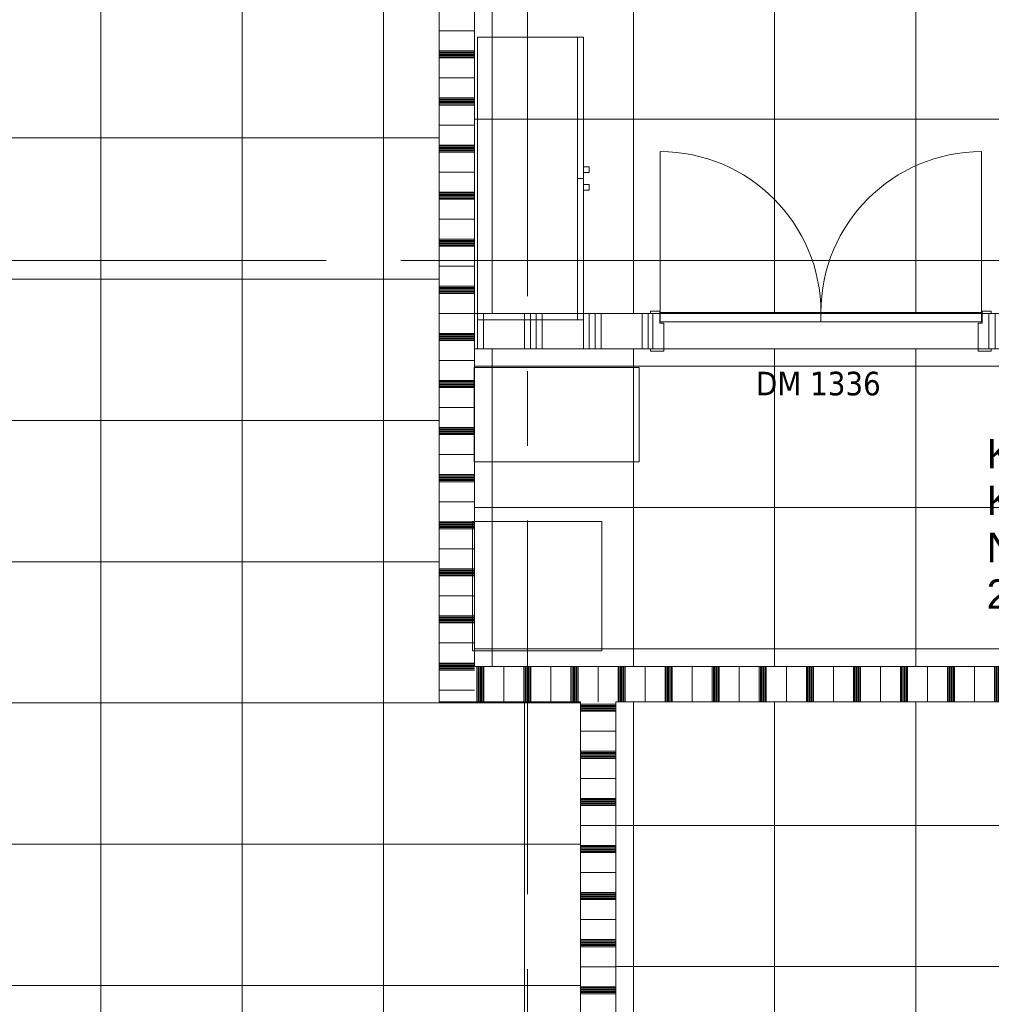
# Model space of a CAD drawing. Header units: millimetres. Extents: x 83969 to 141394, y 139608 to 176267.
# Tile 20 of 40: x 110943 to 115071, y 164541 to 168722. Entities that reach past the tile are written whole.
import ezdxf
from ezdxf.enums import TextEntityAlignment as Align

# ---------------------------------------------------------------- set-up
doc = ezdxf.new("R2010")
doc.units = ezdxf.units.MM
doc.header["$LTSCALE"] = 50
doc.linetypes.add('CENTER', pattern=[50.8, 31.75, -6.35, 6.35, -6.35])
for name, color, linetype in [('00---0--FM-RUIMTENR', 7, 'Continuous'), ('AL68----_BRAND_60 MIN', 92, 'BR60'), ('AT$1A---_BWDTEKST', 7, 'Continuous'), ('AT$1A---_PLAFONDHOOGTE', 7, 'Continuous'), ('AT$1A---_TEKST', 7, 'Continuous'), ('AT$1A---_ZONETEKST', 7, 'Continuous')]:
    doc.layers.add(name, color=color, linetype=linetype)
for name, color, linetype, lineweight in [('AA$1A---_ARCEER', 1, 'Continuous', 18), ('AL$7A---_STRAMIEN', 8, 'CENTER', 9), ('AL22----_BINNENWAND', 7, 'Continuous', 9), ('AL32----_BINNENKOZIJN', 3, 'Continuous', 9), ('AL32----_tekst', 14, 'Continuous', 9), ('AL35----_PLAFONDS', 16, 'Continuous', 9), ('AL72----_INRGEBRUIKSR_OUD', 6, 'Continuous', 9)]:
    doc.layers.add(name, color=color, linetype=linetype, lineweight=lineweight)
doc.styles.add('FM_TEKST', font='arial.ttf')
doc.styles.add('Tahoma', font='tahoma.ttf', dxfattribs={"height": 100})
doc.linetypes.add('BR60', pattern='A,15,-1,["60",Standard,S=2.5,R=0,X=0,Y=-1.25],-4', length=20)

# ---------------------------------------------------------------- blocks, each defined once
blk = doc.blocks.new('A$C624C5264')
at = {"layer": 'AL72----_INRGEBRUIKSR_OUD', "linetype": 'Continuous'}
blk.add_line((27512.9, -7451.8), (27537.9, -7451.8), dxfattribs=at)
for points in [[(27087.9, -8051.8), (27087.9, -6851.8), (27512.9, -6851.8), (27512.9, -8051.8)], [(27512.9, -8051.8), (27537.9, -8051.8), (27537.9, -6851.8), (27512.9, -6851.8)], [(27537.9, -7426.8), (27562.9, -7426.8), (27562.9, -7401.8), (27537.9, -7401.8)], [(27537.9, -7501.8), (27562.9, -7501.8), (27562.9, -7476.8), (27537.9, -7476.8)]]:
    blk.add_lwpolyline(points, close=True, dxfattribs=at)
at = {"layer": 'AL72----_INRGEBRUIKSR_OUD'}
for points in [[(27074.3, -8655.1), (27774.3, -8655.1), (27774.3, -8255.1), (27074.3, -8255.1)], [(27066.8, -9458.5), (27616.8, -9458.5), (27616.8, -8908.5), (27066.8, -8908.5)]]:
    blk.add_lwpolyline(points, close=True, dxfattribs=at)
blk = doc.blocks.new('32_LUMC_MOD_standaard kozijn_houten draaideur_dubbel - 1336x2108mm_56_17_x170mm-9930295-bwd N-01')
for p, q in [((-683, 79), (-683, 762)), ((683, 79), (683, 762))]:
    blk.add_line(p, q)
for centre, start, end in [((-683, 79), 0, 90), ((683, 79), 90, 180)]:
    blk.add_arc(centre, 683, start, end)
blk = doc.blocks.new('30_LUMC_MOD_binnenkozijn_standaard - hout-9526252-bwd N-01')
at = {"layer": 'AL32----_BINNENKOZIJN'}
for p, q in [((-685, 85), (-724, 85)), ((-724, 85), (-724, 75)), ((-685, 34), (-685, 85)), ((724, 85), (685, 85)), ((685, 85), (685, 34)), ((724, 75), (724, 85)), ((-668, 34), (-685, 34)), ((-668, -85), (-668, 34)), ((685, 34), (668, 34)), ((668, 34), (668, -85)), ((-724, -75), (-724, -85)), ((724, -85), (724, -75)), ((-724, -85), (-668, -85)), ((668, -85), (724, -85))]:
    blk.add_line(p, q, dxfattribs=at)
blk = doc.blocks.new('30_LUMC_MOD_houten deurblad_update - wit _standaard_-9999857-bwd N-01')
at = {"layer": 'AL32----_BINNENKOZIJN'}
for p, q in [((341.5, 20), (-341.5, 20)), ((-341.5, 20), (-341.5, -20)), ((341.5, -20), (341.5, 20)), ((-341.5, -20), (341.5, -20))]:
    blk.add_line(p, q, dxfattribs=at)
blk = doc.blocks.new('30_LUMC_MOD_houten deurblad_update - wit _standaard_-9999858-bwd N-01')
at = {"layer": 'AL32----_BINNENKOZIJN'}
for p, q in [((-341.5, -20), (-341.5, 20)), ((-341.5, 20), (341.5, 20)), ((341.5, 20), (341.5, -20)), ((341.5, -20), (-341.5, -20))]:
    blk.add_line(p, q, dxfattribs=at)
blk = doc.blocks.new('FM_RM4')
for tag, p, flags in [('BEDRIJFSORGAAN', (0, -1378.1), 1), ('RUIMTESOORT', (-5, -1668.1), 1), ('GEBRUIK', (-40, -1963.1), 1), ('OPPERVLAKTE', (-35, -2248.1), 9), ('VLOEROPP', (-55, -2518.1), 9), ('OMTREK', (-40, -2803.1), 9), ('HANDLE', (-50, -3118.1), 9), ('VLRHANDLE', (-55, -3383.1), 9), ('HANDLEBLOK', (-50, -3673.1), 9)]:
    blk.add_attdef(tag, p, '', height=125, dxfattribs=dict(flags=flags))
at = {"layer": 'AT$1A---_BWDTEKST', "style": 'FM_TEKST'}
blk.add_attdef('BOUWDEEL', text='', height=125, dxfattribs=at).set_placement((0, -398.1), align=Align.MIDDLE_LEFT)
at = {"layer": 'AT$1A---_PLAFONDHOOGTE', "style": 'FM_TEKST'}
blk.add_attdef('PLAFONDHOOGTE', text='', height=125, dxfattribs=at).set_placement((0, -595.8), align=Align.MIDDLE_LEFT)
at = {"layer": 'AT$1A---_TEKST', "style": 'FM_TEKST'}
blk.add_attdef('RUIMTENAAM', text='', height=125, dxfattribs=at).set_placement((0, -197.8), align=Align.MIDDLE_LEFT)
at = {"layer": 'AT$1A---_ZONETEKST', "style": 'FM_TEKST'}
blk.add_attdef('RUIMTENR', text='', height=125, dxfattribs=at).set_placement((0, 0), align=Align.MIDDLE_LEFT)

msp = doc.modelspace()

# ---------------------------------------------------------------- hatches: boundary and pattern name
at = {"layer": 'AA$1A---_ARCEER'}
h = msp.add_hatch(dxfattribs=at)
h.set_pattern_fill('LOOD', color=256, angle=270, style=0, pattern_type=2)
h.set_pattern_definition([(180, (112875, 169275), (-1e-12, -200), []), (180, (112875, 169360), (-1e-12, -200), []), (180, (112875, 169365), (-1e-12, -200), []), (180, (112875, 169370), (-1e-12, -200), []), (180, (112875, 169375), (-1e-12, -200), []), (180, (112875, 169380), (-1e-12, -200), []), (180, (112875, 169385), (-1e-12, -200), []), (180, (112875, 169390), (-1e-12, -200), [])])
h.paths.add_polyline_path([(112725, 165825), (112875, 165825), (112875, 172725), (112725, 172725), (112725, 166769)], flags=0)
h = msp.add_hatch(dxfattribs=at)
h.set_pattern_fill('FP_158', color=256, angle=-90, style=0, pattern_type=2)
h.set_pattern_definition([(270, (114662.5, 167475), (250, 2e-14), []), (270, (114637.5, 167475), (250, 2e-14), []), (270, (114612.5, 167475), (250, 2e-14), []), (270, (114587.5, 167475), (250, 2e-14), [])])
h.paths.add_polyline_path([(116635, 167325), (116635, 167475), (115061, 167475), (115061, 167325)], flags=0)
h.paths.add_polyline_path([(113633, 167325), (113633, 167475), (112875, 167475), (112875, 167325)], flags=0)
h = msp.add_hatch(dxfattribs=at)
h.set_pattern_fill('LOOD', color=256, angle=270, style=0, pattern_type=2)
h.set_pattern_definition([(90, (116400, 165825), (-200, 1e-11), []), (90, (116485, 165825), (-200, 1e-11), []), (90, (116490, 165825), (-200, 1e-11), []), (90, (116495, 165825), (-200, 1e-11), []), (90, (116500, 165825), (-200, 1e-11), []), (90, (116505, 165825), (-200, 1e-11), []), (90, (116510, 165825), (-200, 1e-11), []), (90, (116515, 165825), (-200, 1e-11), [])])
h.paths.add_polyline_path([(112875, 165825), (119925, 165825), (119925, 165975), (112875, 165975)], flags=0)
h = msp.add_hatch(dxfattribs=at)
h.set_pattern_fill('LOOD', color=256, angle=270, style=0, pattern_type=2)
h.set_pattern_definition([(180, (113475, 162900), (-1e-12, -200), []), (180, (113475, 162985), (-1e-12, -200), []), (180, (113475, 162990), (-1e-12, -200), []), (180, (113475, 162995), (-1e-12, -200), []), (180, (113475, 163000), (-1e-12, -200), []), (180, (113475, 163005), (-1e-12, -200), []), (180, (113475, 163010), (-1e-12, -200), []), (180, (113475, 163015), (-1e-12, -200), [])])
h.paths.add_polyline_path([(113475, 159975), (113475, 162913), (113325, 162913), (113325, 159975)], flags=0)
h.paths.add_polyline_path([(113325, 163905), (113475, 163905), (113475, 163915), (113325, 163915)], flags=0)
h.paths.add_polyline_path([(113325, 164015), (113475, 164015), (113475, 165825), (113325, 165825), (113325, 164570.5)], flags=0)
at = {"layer": 'AL35----_PLAFONDS'}
h = msp.add_hatch(dxfattribs=at)
h.set_pattern_fill('FP_11', color=256, style=0, pattern_type=2)
h.set_pattern_definition([(0, (116550, 170100), (0, -600), []), (270, (116550, 170100), (-600, -4e-14), [])])
h.paths.add_polyline_path([(112875, 167475), (116635, 167475), (116635, 168065), (117258.9, 168065), (118768.9, 169575), (120225, 169575), (120225, 172725), (119325, 172725), (119325, 172715), (119275, 172715), (119275, 172725), (117665, 172725), (117665, 172715), (117615, 172715), (117615, 172725), (112875, 172725), (112875, 171165.9)], flags=0)
h.paths.add_polyline_path([(117663, 172717), (117663, 172725), (117617, 172725), (117617, 172717)], flags=0)
h.paths.add_polyline_path([(119323, 172717), (119323, 172725), (119277, 172725), (119277, 172717)], flags=0)
h = msp.add_hatch(dxfattribs=at)
h.set_pattern_fill('FP_10', color=256, style=0, pattern_type=2)
h.set_pattern_definition([(0, (110087.5, 166420), (0, -600), []), (270, (110087.5, 166420), (-600, -4e-14), [])])
h.paths.add_polyline_path([(108301.9, 164015), (113325, 164015), (113325, 165825), (112725, 165825), (112725, 168825), (106850, 168825), (106850, 164015)], flags=0)
h.paths.add_polyline_path([(109550, 167350), (108850, 167350), (108850, 168050), (109550, 168050)], flags=0)
h = msp.add_hatch(dxfattribs=at)
h.set_pattern_fill('FP_9', color=256, style=0, pattern_type=2)
h.set_pattern_definition([(180, (114750, 166650), (7e-14, 600), []), (90, (114750, 166650), (600, -4e-14), [])])
h.paths.add_polyline_path([(116625, 165975), (116625, 167325), (112875, 167325), (112875, 165975), (114385.1, 165975)], flags=0)
h = msp.add_hatch(dxfattribs=at)
h.set_pattern_fill('FP_17', color=256, style=0, pattern_type=2)
h.set_pattern_definition([(0, (117750, 162900), (0, -600), []), (270, (117750, 162900), (-600, -4e-14), [])])
h.paths.add_polyline_path([(119625, 159975), (119625, 162975), (122025, 162975), (122025, 164625), (119925, 164625), (119925, 165825), (113475, 165825), (113475, 159975), (116650, 159975), (116650, 160250), (117350, 160250), (117350, 159975)], flags=0)

# ---------------------------------------------------------------- linework, layer by layer
at = {"layer": 'AL$7A---_STRAMIEN'}
for p, q in [((113100, 139607.7), (113100, 175432.8)), ((85257.3, 167700), (133414.5, 167700))]:
    msp.add_line(p, q, dxfattribs=at)
at = {"layer": 'AL22----_BINNENWAND'}
for p, q in [((112725, 172875), (112725, 165825)), ((112875, 165975), (112875, 172725)), ((113633, 167475), (112875, 167475)), ((113633, 167325), (113633, 167475)), ((116635, 167475), (115061, 167475)), ((115061, 167475), (115061, 167325)), ((112875, 167325), (113633, 167325)), ((115061, 167325), (116650, 167325)), ((116625, 165975), (112875, 165975)), ((112725, 165825), (113325, 165825)), ((113325, 165825), (113325, 164015)), ((113475, 163905), (113475, 165825)), ((113475, 165825), (119925, 165825))]:
    msp.add_line(p, q, dxfattribs=at)
at = {"layer": 'AL35----_PLAFONDS'}
for p, q in [((115061, 167475), (113633, 167475)), ((113633, 167325), (115061, 167325))]:
    msp.add_line(p, q, dxfattribs=at)

# ---------------------------------------------------------------- block references
at = {"layer": '00---0--FM-RUIMTENR'}
msp.add_blockref('FM_RM4', (115051, 166879), dxfattribs=at).add_auto_attribs({'RUIMTENR': 'K-01-014G', 'RUIMTENAAM': 'Kleedruimte', 'BOUWDEEL': 'N', 'PLAFONDHOOGTE': '2700 +'})
at = {"layer": 'AL32----_BINNENKOZIJN'}
for name, p in [('32_LUMC_MOD_standaard kozijn_houten draaideur_dubbel - 1336x2108mm_56_17_x170mm-9930295-bwd N-01', (114347, 167400)), ('30_LUMC_MOD_binnenkozijn_standaard - hout-9526252-bwd N-01', (114347, 167400)), ('30_LUMC_MOD_houten deurblad_update - wit _standaard_-9999858-bwd N-01', (114688.5, 167459))]:
    msp.add_blockref(name, p, dxfattribs=at)
at = {"layer": 'AL32----_BINNENKOZIJN', "rotation": 180}
msp.add_blockref('30_LUMC_MOD_houten deurblad_update - wit _standaard_-9999857-bwd N-01', (114005.5, 167459), dxfattribs=at)
at = {"layer": 'AL68----_BRAND_60 MIN'}
msp.add_blockref('A$C624C5264', (85800, 175500), dxfattribs=at)

# ---------------------------------------------------------------- texts
at = {"layer": 'AL32----_tekst', "insert": (114070.9, 167227.1), "char_height": 100, "width": 669.409, "attachment_point": 1, "style": 'Tahoma'}
msp.add_mtext('DM 1336', dxfattribs=at)

doc.saveas('drawing.dxf')
